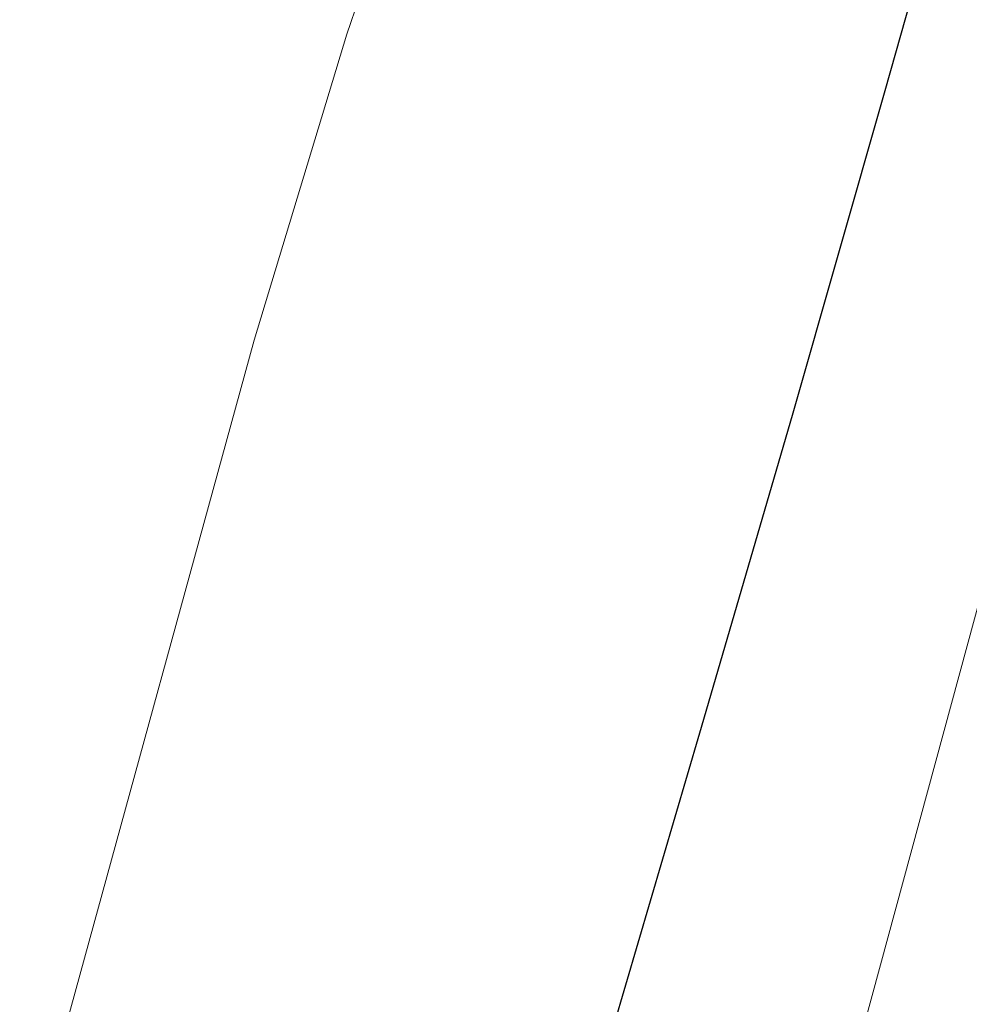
# Model space of a CAD drawing. Extents: x 1620613 to 1693141, y 557269 to 607790.
# Tile 246 of 256: x 1620911 to 1620922, y 607513 to 607524. Entities that reach past the tile are written whole.
import ezdxf

# ---------------------------------------------------------------- set-up
doc = ezdxf.new("R2010")
doc.units = 0
doc.header["$LTSCALE"] = 10
doc.header["$MEASUREMENT"] = 0
doc.linetypes.add('DGN Style 3', pattern=[10.28579463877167, 7.346996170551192, -2.938798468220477])
for name, color, linetype, lineweight in [('DR_X_Text', 7, 'Continuous', 0), ('DT_X_Contour_Major', 132, 'DGN Style 3', 30), ('DT_X_Contour_Minor', 136, 'DGN Style 3', 0), ('XS_X_Ground_Line', 92, 'DGN Style 3', 13)]:
    doc.layers.add(name, color=color, linetype=linetype, lineweight=lineweight)
doc.styles.get("Standard").update_dxf_attribs({"font": 'arial.ttf'})
doc.styles.add('Style-Arial', font='arial.ttf')
doc.dimstyles.get("Standard").update_dxf_attribs({"dimtxt": 0.18, "dimasz": 0.18, "dimexe": 0.18, "dimexo": 0.0625, "dimgap": 0.09, "dimtad": 0, "dimtih": 1, "dimtoh": 1, "dimdec": 4, "dimzin": 0, "dimdsep": 46, "dimtxsty": 'Standard', "dimcen": 0.09, "dimadec": 0, "dimazin": 0, "dimtfac": 1, "dimtdec": 4, "dimtofl": 0, "dimtmove": 0, "dimatfit": 3, "dimfxl": 1, "dimtolj": 1, "dimtzin": 0, "dimarcsym": 0})

# ---------------------------------------------------------------- blocks, each defined once
blk = doc.blocks.new('*U1004')
at = {"layer": 'DT_X_Contour_Major', "elevation": 3.400041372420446, "flags": 128}
blk.add_lwpolyline([(-244.1590263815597, -27.22526824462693), (-245.9582130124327, -31.53047772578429), (-246.3161540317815, -32.38748241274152), (-246.6188971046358, -33.11340669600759), (-246.8664422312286, -33.70825057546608), (-247.0587894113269, -34.172014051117), (-247.8276143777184, -36.03038932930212), (-248.8338658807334, -38.35807953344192), (-249.0797851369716, -38.97471545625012), (-249.3862922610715, -39.82704170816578), (-249.753387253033, -40.91505828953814), (-250.1810701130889, -42.23876520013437), (-252.3182951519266, -48.96600821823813), (-254.6054744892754, -56.26317921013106), (-254.9177434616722, -57.68377750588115), (-254.8743306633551, -58.81821339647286), (-254.4752360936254, -59.66648688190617), (-253.720459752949, -60.2285979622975), (-251.2334804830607, -61.34601096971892), (-250.3786960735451, -61.73542086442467), (-249.6795772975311, -62.06559079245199), (-249.1361241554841, -62.3365207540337), (-248.7483366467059, -62.54821074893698), (-247.9217908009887, -63.03373078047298), (-247.6191146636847, -63.20065513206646), (-247.3309956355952, -63.33728816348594), (-247.05743371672, -63.44362987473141), (-246.7984289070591, -63.51968026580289), (-245.6237063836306, -63.80390234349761), (-235.3623574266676, -59.70334397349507), (-233.3790248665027, -58.91168992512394), (-231.8267481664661, -58.29410993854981), (-230.7055273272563, -57.85060401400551), (-230.0153623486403, -57.5811721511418), (-228.7496635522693, -57.09478593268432), (-228.3102899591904, -56.92563881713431), (-227.9414432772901, -56.78298713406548), (-227.6431235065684, -56.66683088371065), (-227.4153306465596, -56.57717006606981), (-226.9019189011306, -56.37340179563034), (-226.6787531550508, -56.2856658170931), (-226.3943147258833, -56.1752840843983), (-226.0486036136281, -56.04225659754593), (-225.6416198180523, -55.88658335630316), (-224.4746327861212, -55.441260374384), (-223.7302941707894, -55.14333622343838), (-222.3725185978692, -54.58355600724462), (-220.4013060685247, -53.76191972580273), (-217.8166565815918, -52.67842737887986), (-204.0789312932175, -46.90836498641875), (-203.7526982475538, -46.7713419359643), (-203.6283501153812, -46.71902253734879), (-203.4999805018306, -46.6648316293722), (-203.3675894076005, -46.60876921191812), (-203.2311768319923, -46.55083528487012), (-202.8620479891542, -46.3938494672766), (-202.3760832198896, -46.19854980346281), (-201.1950355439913, -45.73039017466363), (-199.3189049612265, -44.98937058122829), (-196.747691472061, -43.97549102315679), (-188.9643449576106, -40.90799891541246), (-186.3492845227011, -39.87446542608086), (-184.3416131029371, -39.07448403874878), (-182.9413306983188, -38.50805475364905), (-182.1484373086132, -38.17517757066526), (-180.8439069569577, -37.59890788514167), (-180.1253951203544, -37.23597068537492), (-178.9482573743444, -36.57936135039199), (-177.3124937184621, -35.62907987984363), (-175.2181041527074, -34.38512627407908), (-169.0215640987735, -30.67635381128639), (-166.9159204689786, -29.41391421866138), (-165.2463946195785, -28.40817478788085), (-164.0129865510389, -27.65913551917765), (-163.2156962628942, -27.16679641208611), (-161.6710792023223, -26.19615900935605), (-161.1568342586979, -25.873664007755), (-160.7725622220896, -25.634157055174), (-160.5182630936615, -25.47763815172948), (-160.3939368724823, -25.40410729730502), (-160.2356974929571, -25.31867575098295), (-160.1799956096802, -25.28837645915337), (-160.1315694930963, -25.2615522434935), (-160.090419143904, -25.23820310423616), (-160.0565445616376, -25.21832904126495), (-159.97591336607, -25.16996497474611), (-159.8818810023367, -25.11758790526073), (-159.6602573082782, -24.9967297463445), (-159.3110422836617, -24.80739049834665), (-158.8342359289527, -24.54957016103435), (-157.3926305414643, -23.7707411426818), (-156.5871451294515, -23.30127169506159), (-155.2518929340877, -22.4769851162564), (-153.3868739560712, -21.29788140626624), (-150.992088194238, -19.76396056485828), (-143.8996371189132, -15.20041547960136), (-141.5510294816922, -13.6892345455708), (-139.8245448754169, -12.57835055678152), (-138.7201833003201, -11.86776351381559), (-138.2379447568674, -11.55747341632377), (-137.7814726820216, -11.26376241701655), (-137.5833660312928, -11.13851753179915), (-137.3314001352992, -10.98306612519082), (-137.0255749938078, -10.79740819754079), (-136.6658906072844, -10.58154374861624), (-135.6349199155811, -9.96562985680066), (-135.0410585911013, -9.613441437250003), (-134.0327026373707, -9.018811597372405), (-132.609852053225, -8.181740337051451), (-130.7725068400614, -7.102227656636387), (-125.3202600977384, -3.900271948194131), (-123.5274441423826, -2.845920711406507), (-122.2381813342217, -2.084333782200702), (-121.4524716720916, -1.615511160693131), (-121.1703151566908, -1.43945284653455), (-121.0893019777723, -1.360316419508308), (-121.0603139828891, -1.330682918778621), (-121.0341098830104, -1.301134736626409), (-121.0106896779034, -1.271671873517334), (-120.9900533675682, -1.242294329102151), (-120.9387350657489, -1.164067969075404), (-120.8345032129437, -1.07860762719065), (-120.5602963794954, -0.8808963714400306), (-120.1161145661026, -0.5709342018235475), (-119.5019577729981, -0.1487211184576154), (-117.6375730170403, 1.126848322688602), (-117.0039974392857, 1.540982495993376), (-116.501559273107, 1.8267079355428), (-116.130258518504, 1.984024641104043), (-115.8900951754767, 2.012932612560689), (-115.0753202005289, 1.848216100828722), (-114.8765951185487, 1.579952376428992), (-114.8303824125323, 1.515370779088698), (-114.7769121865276, 1.436596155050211), (-114.7161844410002, 1.343628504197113), (-114.6481991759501, 1.236467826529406), (-114.4572284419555, 0.9317819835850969), (-114.3829532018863, 0.8376593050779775), (-114.3033555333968, 0.78380565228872), (-114.2184354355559, 0.7702210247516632), (-114.1281929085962, 0.7969054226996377), (-113.8804495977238, 0.9217558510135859), (-113.7693621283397, 0.9776275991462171), (-113.6219072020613, 1.0516050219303), (-113.4380848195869, 1.143688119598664), (-113.2178949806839, 1.25387689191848), (-112.5822321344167, 1.571854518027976), (-112.3691668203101, 1.676750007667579), (-112.2067180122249, 1.752953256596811), (-112.0948857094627, 1.800464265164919), (-112.0336699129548, 1.819283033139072), (-111.9379164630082, 1.831210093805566), (-111.8761730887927, 1.84954263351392), (-111.7627580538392, 1.895594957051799), (-111.597671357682, 1.969367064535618), (-111.3809130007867, 2.070858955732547), (-110.73399516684, 2.378463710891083), (-110.523190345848, 2.4765933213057), (-110.3759642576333, 2.540278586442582), (-110.2923169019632, 2.569519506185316), (-110.2722482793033, 2.564316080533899), (-110.3035035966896, 2.504514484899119), (-110.2847789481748, 2.498041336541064), (-110.2051635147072, 2.523473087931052), (-110.0646572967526, 2.580809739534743), (-109.8632602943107, 2.670051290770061), (-109.2450139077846, 2.950568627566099), (-108.9819837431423, 3.070520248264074), (-108.6565780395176, 3.219987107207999), (-108.2687967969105, 3.398969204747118), (-107.8186400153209, 3.607466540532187), (-106.5350545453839, 4.202813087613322), (-106.0900125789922, 4.409555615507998), (-105.7175757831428, 4.583273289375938), (-105.4177441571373, 4.723966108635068), (-105.1905177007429, 4.831634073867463), (-104.68138737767, 5.074715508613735), (-104.4100843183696, 5.201285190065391), (-103.9780228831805, 5.398683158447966), (-103.3852030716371, 5.666909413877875), (-102.6316248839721, 6.005963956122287), (-100.4077385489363, 7.004547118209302), (-99.62688119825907, 7.355245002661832), (-98.95222389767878, 7.658401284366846), (-98.38376664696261, 7.91401596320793), (-97.92150944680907, 8.12208903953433), (-96.83042364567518, 8.613561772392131), (-96.42078474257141, 8.79827238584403), (-96.01018238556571, 8.983799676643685), (-95.5986165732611, 9.170143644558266), (-95.18608730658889, 9.357304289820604), (-94.08472465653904, 9.857488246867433), (-93.39744857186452, 10.16794119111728), (-92.16164230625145, 10.72416205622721), (-90.37730585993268, 11.52615084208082), (-88.04443923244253, 12.57390754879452), (-81.09208798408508, 15.69561599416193), (-78.73961042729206, 16.75160535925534), (-76.89644119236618, 17.57829212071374), (-75.56258027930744, 18.17567627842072), (-74.73802768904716, 18.5437578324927), (-73.2182985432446, 19.2195718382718), (-72.40313108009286, 19.58344266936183), (-71.0974255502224, 20.16819465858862), (-69.30118195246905, 20.97382780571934), (-67.01440028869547, 22.00034211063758), (-60.26226509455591, 25.03222180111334), (-57.98118495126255, 26.0552568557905), (-56.20204591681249, 26.85045225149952), (-54.92484799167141, 27.41780798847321), (-54.14959117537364, 27.75732406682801), (-52.751494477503, 28.35891406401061), (-52.24375127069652, 28.57733037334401), (-51.76909417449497, 28.78138680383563), (-51.32752318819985, 28.97108335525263), (-50.91903831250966, 29.14642002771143), (-49.87386012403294, 29.59483798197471), (-49.46658876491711, 29.77317639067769), (-49.02865832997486, 29.97187815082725), (-48.56006881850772, 30.19094326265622), (-48.06082023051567, 30.43037172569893), (-46.68861189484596, 31.09599876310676), (-46.23529187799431, 31.3161497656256), (-45.90448807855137, 31.47738249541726), (-45.69620049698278, 31.57969695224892), (-45.61042913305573, 31.62309313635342), (-45.5450604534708, 31.6602585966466), (-45.492963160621, 31.68481529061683), (-45.38569779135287, 31.73061127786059), (-45.22326434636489, 31.79764655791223), (-45.00566282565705, 31.88592113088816), (-44.35183466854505, 32.14963904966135), (-44.11952607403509, 32.24228838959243), (-43.91297140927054, 32.32244796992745), (-43.73217067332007, 32.39011779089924), (-43.57712386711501, 32.44529785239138), (-43.19800428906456, 32.57579167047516), (-43.07670890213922, 32.62026508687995), (-42.99716242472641, 32.65581497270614), (-42.95936485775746, 32.68244132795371), (-42.96331620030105, 32.70014415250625), (-43.07916992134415, 32.7619357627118), (-43.45694219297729, 33.57664785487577), (-43.5294094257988, 33.73257840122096), (-43.58490872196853, 33.85120771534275), (-43.62344008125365, 33.93253579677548), (-43.64500350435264, 33.97656264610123), (-43.70604095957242, 34.09498506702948), (-43.73673183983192, 34.20573578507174), (-43.74516710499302, 34.22525528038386), (-43.7573196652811, 34.23634917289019), (-43.77318952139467, 34.23901746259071), (-43.79277667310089, 34.23326014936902), (-43.84996547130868, 34.2066731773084), (-43.87138412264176, 34.19712131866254), (-43.89274847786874, 34.18840597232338), (-43.91405853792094, 34.1805271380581), (-43.93531430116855, 34.17348481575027), (-44.03438117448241, 34.14257250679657), (-45.18047755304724, 35.95899565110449), (-45.40643188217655, 36.30312513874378), (-45.59311070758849, 36.55704653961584), (-45.74051402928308, 36.72075985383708), (-45.8486418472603, 36.79426508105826), (-46.084615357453, 36.87000157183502), (-46.11991900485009, 37.02740357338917), (-46.04884981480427, 37.44280721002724), (-45.87140778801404, 38.11621248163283), (-45.58759292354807, 39.04761938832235), (-44.01492026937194, 43.99618876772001), (-43.65202071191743, 44.78028851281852), (-43.51475034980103, 44.97700173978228), (-43.25846764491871, 45.23109867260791), (-42.88317259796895, 45.54257931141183), (-42.38886520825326, 45.91144365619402), (-39.80440192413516, 47.76670591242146), (-39.63361441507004, 48.52383685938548), (-39.89284177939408, 49.04233636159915), (-40.74371851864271, 50.27335017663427), (-42.18624463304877, 52.21687830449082), (-44.22042012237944, 54.87292074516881), (-50.43375392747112, 62.90571967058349), (-53.29829177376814, 66.43294601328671), (-57.23190495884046, 70.99002584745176), (-62.23459348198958, 76.57695917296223), (-68.30635734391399, 83.19374598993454), (-85.92316142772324, 102.2116488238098), (-91.77268511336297, 108.5314606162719), (-96.10865310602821, 113.227468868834), (-98.93106540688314, 116.2996735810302), (-100.2399220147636, 117.7480747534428), (-101.7121320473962, 119.4454064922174), (-102.2558617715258, 119.9739047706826), (-102.7828934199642, 120.2864008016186), (-103.2932269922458, 120.3828945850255), (-103.7868624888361, 120.2633861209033), (-105.0809597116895, 119.6566938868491), (-105.5399765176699, 119.5053821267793), (-105.9464540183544, 119.5064660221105), (-106.3003922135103, 119.6599455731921), (-106.6017911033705, 119.9658207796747), (-107.3354690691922, 120.9846822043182), (-107.7264093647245, 121.3892293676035), (-108.3489717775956, 121.8387247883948), (-109.203156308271, 122.3331684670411), (-110.2889629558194, 122.8725604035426), (-113.4932768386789, 124.3708699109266), (-114.5881001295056, 124.8468455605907), (-115.4693345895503, 125.1510403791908), (-116.1369802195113, 125.2834543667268), (-116.5910370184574, 125.2440875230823), (-117.5170700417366, 124.9100681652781), (-117.7476291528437, 124.9816660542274), (-117.7447817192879, 125.4469742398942), (-117.5085277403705, 126.305992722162), (-117.0388672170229, 127.558721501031), (-115.4752304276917, 131.4242786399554), (-114.831011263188, 133.1393941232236), (-114.0710813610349, 135.3855727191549), (-113.1954407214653, 138.1628144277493), (-112.2040893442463, 141.4711192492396), (-109.4062046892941, 151.0013495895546), (-108.3545405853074, 154.615217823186), (-107.2979617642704, 158.3091497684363), (-106.2364682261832, 162.0831454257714), (-105.1700599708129, 165.9372047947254), (-102.3197516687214, 176.3214480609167), (-101.3607452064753, 179.7893665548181), (-100.6214570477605, 182.4049395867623), (-100.1018871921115, 184.1681671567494), (-99.80203563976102, 185.0790492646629), (-99.29538923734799, 186.3716076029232), (-98.9992753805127, 186.5180118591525), (-98.49091861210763, 185.9878058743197), (-97.77031893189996, 184.7809896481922), (-96.83747633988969, 182.8975631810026), (-91.9889774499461, 172.5294824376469)], dxfattribs=at)
at = {"layer": 'DT_X_Contour_Minor', "transparency": 33554559, "elevation": 3.800041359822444, "flags": 128}
blk.add_lwpolyline([(-237.0290589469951, -23.35326266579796), (-238.5549064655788, -27.00440873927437), (-238.8922187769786, -27.81279581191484), (-239.2502210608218, -28.67318014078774), (-239.62891331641, -29.5855617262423), (-240.028295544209, -30.54994056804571), (-241.9403558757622, -35.17170209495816), (-244.4428937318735, -40.9606453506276), (-244.938988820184, -42.13064725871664), (-245.3547578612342, -43.15967730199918), (-245.6902008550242, -44.04773548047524), (-245.9453178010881, -44.79482179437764), (-246.9484361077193, -47.95229024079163), (-248.0219362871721, -51.37725751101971), (-248.1685014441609, -52.04402312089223), (-248.1481254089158, -52.57647683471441), (-247.9608081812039, -52.97461865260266), (-247.6065497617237, -53.23844857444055), (-246.4392723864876, -53.76291250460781), (-245.9501336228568, -53.99734146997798), (-245.358175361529, -54.30728041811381), (-244.6633976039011, -54.69272934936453), (-243.8658003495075, -55.15368826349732), (-241.6017816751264, -56.48359201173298), (-240.7727115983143, -56.94081994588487), (-239.9835153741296, -57.3150759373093), (-239.2341930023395, -57.60635998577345), (-238.5247444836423, -57.81467209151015), (-235.307023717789, -58.59319405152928), (-231.5126687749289, -57.07692421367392), (-230.779288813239, -56.78419306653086), (-230.2053010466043, -56.55582955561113), (-229.7907054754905, -56.39183368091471), (-229.5355020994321, -56.29220544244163), (-229.0674826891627, -56.11235365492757), (-228.8872480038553, -56.04275637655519), (-228.697558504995, -55.96885338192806), (-228.4984141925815, -55.89064467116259), (-228.2898150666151, -55.80813024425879), (-227.7209443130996, -55.58235081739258), (-227.5113433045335, -55.49951291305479), (-227.3091933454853, -55.420333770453), (-227.1144944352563, -55.3448133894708), (-226.9272465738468, -55.27295176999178), (-226.4378536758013, -55.08619913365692), (-226.0907619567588, -54.94658390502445), (-225.4165314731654, -54.66780269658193), (-224.415162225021, -54.24985550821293), (-223.0866542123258, -53.69274233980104), (-216.1236263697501, -50.76816026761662), (-209.5494470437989, -47.68090482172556), (-208.3086679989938, -47.07421699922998), (-207.4038362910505, -46.57726300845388), (-206.8349519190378, -46.1900428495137), (-206.6020148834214, -45.91255652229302), (-206.4287792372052, -45.31890475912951), (-206.3619576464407, -45.11812596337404), (-206.2914196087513, -44.96102839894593), (-206.2171651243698, -44.84761206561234), (-206.1391941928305, -44.77787696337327), (-205.9263164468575, -44.65015833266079), (-205.8095011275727, -44.58519506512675), (-205.6187134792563, -44.48609423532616), (-205.3539535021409, -44.3528558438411), (-205.0152211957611, -44.1854798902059), (-204.0133052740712, -43.69362726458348), (-203.5989538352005, -43.50171226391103), (-203.1073364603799, -43.29485673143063), (-202.5384531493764, -43.07306066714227), (-201.8923039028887, -42.83632407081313), (-200.0662179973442, -42.18510577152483), (-199.1993863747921, -41.9028550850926), (-197.9684559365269, -41.54451675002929), (-196.3734266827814, -41.11009076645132), (-194.4142986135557, -40.5995771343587), (-184.4221370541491, -38.03964233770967), (-182.3985036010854, -37.24210883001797), (-182.0121573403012, -37.08951663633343), (-181.7203900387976, -36.97354013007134), (-181.523201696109, -36.89417931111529), (-181.4205923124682, -36.85143417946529), (-181.2730725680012, -36.7862680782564), (-180.8603943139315, -36.54685943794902), (-179.7329993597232, -35.87750809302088), (-177.8908877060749, -34.77821404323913), (-175.3340593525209, -33.2489772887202), (-167.5628948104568, -28.59775567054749), (-164.9856665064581, -27.05440886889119), (-163.0823550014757, -25.91278467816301), (-161.8529602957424, -25.17288309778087), (-161.2974823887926, -24.83470412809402), (-160.7147637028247, -24.46852368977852), (-160.5207608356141, -24.34685996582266), (-160.3757912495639, -24.25650412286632), (-160.2798549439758, -24.19745616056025), (-160.2329519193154, -24.1697160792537), (-160.1732548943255, -24.13748637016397), (-160.1491644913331, -24.12421042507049), (-160.1216660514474, -24.10855487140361), (-160.0907595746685, -24.09051970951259), (-160.0564450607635, -24.07010493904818), (-159.9603956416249, -24.01249274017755), (-159.9032307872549, -23.97973202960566), (-159.8037732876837, -23.92465904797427), (-159.6620231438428, -23.84727379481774), (-159.4779803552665, -23.74757627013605), (-158.9308093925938, -23.4519665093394), (-158.3816152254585, -23.11712071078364), (-157.1444109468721, -22.33429063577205), (-155.2191965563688, -21.10347628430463), (-152.6059720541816, -19.42467765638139), (-144.7200265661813, -14.35056894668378), (-142.1086596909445, -12.67031901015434), (-140.1890181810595, -11.43515073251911), (-138.9611020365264, -10.64506411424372), (-138.4249112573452, -10.30005915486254), (-137.917369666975, -9.973488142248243), (-137.7284670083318, -9.852970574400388), (-137.5424152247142, -9.736346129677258), (-137.3592143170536, -9.623614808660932), (-137.1788642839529, -9.514776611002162), (-136.7017320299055, -9.229732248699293), (-136.4070059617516, -9.055060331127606), (-135.8806769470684, -8.7448278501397), (-135.1227449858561, -8.299034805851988), (-134.1332100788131, -7.717681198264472), (-128.9749736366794, -4.688389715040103), (-125.9733341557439, -2.332137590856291), (-125.357670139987, -1.841419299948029), (-124.7970950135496, -1.379086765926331), (-124.2916087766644, -0.9451399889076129), (-123.8412114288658, -0.5395789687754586), (-122.7136036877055, 0.5040694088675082), (-122.2701480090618, 0.8508877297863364), (-121.7854867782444, 1.108606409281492), (-121.2596199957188, 1.277225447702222), (-120.692547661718, 1.356744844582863), (-117.9500638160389, 1.51993620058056), (-116.9928063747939, 2.174869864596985), (-116.8040184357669, 2.295789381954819), (-116.6479078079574, 2.37786207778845), (-116.5244744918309, 2.421087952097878), (-116.4337184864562, 2.425467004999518), (-116.2352722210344, 2.385348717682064), (-116.1465697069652, 2.369347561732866), (-116.0292968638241, 2.351432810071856), (-115.8834536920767, 2.331604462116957), (-115.709040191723, 2.309862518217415), (-115.2058437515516, 2.249332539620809), (-115.0343438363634, 2.231790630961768), (-114.8972414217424, 2.224562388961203), (-114.7945365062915, 2.227647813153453), (-114.7262290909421, 2.241046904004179), (-114.4877219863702, 2.327641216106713), (-114.8436684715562, 2.055140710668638), (-114.9071469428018, 1.999644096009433), (-114.9450338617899, 1.949940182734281), (-114.9573292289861, 1.906028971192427), (-114.9440330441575, 1.867910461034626), (-114.8744544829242, 1.773984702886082), (-114.8407406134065, 1.725801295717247), (-114.7917829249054, 1.65169539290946), (-114.7275814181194, 1.551666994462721), (-114.6481360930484, 1.425716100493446), (-114.4159568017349, 1.055283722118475), (-114.334054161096, 0.936617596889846), (-114.2624807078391, 0.8584435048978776), (-114.2012364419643, 0.8207614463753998), (-114.1503213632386, 0.8235714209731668), (-114.0283200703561, 0.8850540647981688), (-113.9552206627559, 0.9217695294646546), (-113.8274234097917, 0.9858039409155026), (-113.6449283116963, 1.077157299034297), (-113.4077353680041, 1.195829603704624), (-112.7022903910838, 1.548714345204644), (-112.4658350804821, 1.665125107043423), (-112.2855528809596, 1.749693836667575), (-112.161443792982, 1.802420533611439), (-112.0935078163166, 1.823305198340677), (-111.9872426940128, 1.836541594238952), (-111.91872122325, 1.856886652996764), (-111.7928556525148, 1.907994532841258), (-111.6096459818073, 1.989865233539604), (-111.3690922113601, 2.102498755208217), (-110.651156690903, 2.443871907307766), (-110.4172100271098, 2.552774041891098), (-110.2538216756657, 2.623450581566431), (-110.1609916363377, 2.65590152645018), (-110.1387199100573, 2.650126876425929), (-110.1734063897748, 2.583760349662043), (-110.1609594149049, 2.572795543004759), (-110.0976036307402, 2.589676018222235), (-109.9833390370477, 2.634401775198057), (-109.8181656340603, 2.70697281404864), (-109.3098248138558, 2.937622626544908), (-109.0779643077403, 3.043480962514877), (-108.7636384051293, 3.188068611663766), (-108.3668471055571, 3.371385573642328), (-107.8875904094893, 3.593431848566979), (-106.4996186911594, 4.237194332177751), (-106.0246013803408, 4.4577815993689), (-105.6405282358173, 4.636721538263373), (-105.3473992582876, 4.77401414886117), (-105.145214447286, 4.86965943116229), (-104.7273138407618, 5.069183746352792), (-104.4789089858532, 5.184620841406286), (-104.0471198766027, 5.381288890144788), (-103.4319465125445, 5.659187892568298), (-102.6333888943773, 6.018317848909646), (-100.2593895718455, 7.084305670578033), (-99.43848517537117, 7.452972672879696), (-98.7562714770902, 7.759482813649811), (-98.21274847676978, 8.003836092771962), (-97.80791617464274, 8.18603251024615), (-96.91328430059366, 8.589013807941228), (-96.5774023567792, 8.740466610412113), (-96.240730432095, 8.892589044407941), (-95.90326852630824, 9.045381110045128), (-95.56501663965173, 9.198842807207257), (-94.6619583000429, 9.608966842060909), (-94.02136432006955, 9.898124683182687), (-92.77687613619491, 10.4580051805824), (-90.92849374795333, 11.28860833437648), (-88.47621715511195, 12.38993414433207), (-81.13162063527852, 15.6877665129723), (-78.66345176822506, 16.79575922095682), (-76.76739255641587, 17.64636306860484), (-75.44344300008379, 18.23957805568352), (-74.69160309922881, 18.5754041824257), (-73.44950957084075, 19.12775537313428), (-72.70496207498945, 19.46031065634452), (-71.4028897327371, 20.04371311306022), (-69.54329254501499, 20.87796274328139), (-67.12617051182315, 21.9630595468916), (-59.93714529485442, 25.19111392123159), (-57.52486092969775, 26.27329060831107), (-55.67977674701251, 27.09877988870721), (-54.40189274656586, 27.66758176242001), (-53.69120892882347, 27.97969622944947), (-52.55231899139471, 28.46975159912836), (-52.1387112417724, 28.64767358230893), (-51.75205544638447, 28.8138980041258), (-51.39235160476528, 28.96842486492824), (-51.05959971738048, 29.11125416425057), (-50.20819729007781, 29.47653554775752), (-49.85561786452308, 29.63190746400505), (-49.4364314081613, 29.82406217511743), (-48.95063792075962, 30.05299968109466), (-48.39823740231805, 30.31871998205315), (-46.83635997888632, 31.07635117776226), (-46.32038125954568, 31.32693184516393), (-45.94385316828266, 31.51045045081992), (-45.70677570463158, 31.62690699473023), (-45.60914886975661, 31.67630147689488), (-45.53474481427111, 31.7186040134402), (-45.47544654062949, 31.74655497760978), (-45.35335476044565, 31.79868096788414), (-45.16846947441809, 31.87498198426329), (-44.92079068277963, 31.97545802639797), (-44.17658922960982, 32.27562750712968), (-43.92190049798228, 32.37773392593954), (-43.71598539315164, 32.45892607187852), (-43.55884391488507, 32.51920394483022), (-43.45047606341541, 32.55856754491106), (-43.22652662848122, 32.63565144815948), (-43.15487632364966, 32.66192230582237), (-43.1078874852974, 32.68292195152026), (-43.0855601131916, 32.69865038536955), (-43.08789420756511, 32.70910760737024), (-43.15633007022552, 32.74560848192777), (-43.37948363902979, 33.22686643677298), (-43.42761780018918, 33.3293114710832), (-43.47638303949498, 33.43039316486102), (-43.52577935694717, 33.53011151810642), (-43.57580675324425, 33.62846653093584), (-43.81074045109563, 34.08427546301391), (-43.82819965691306, 34.14727852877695), (-43.84890356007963, 34.15098828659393), (-43.90353275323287, 34.13511624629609), (-43.99208723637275, 34.09966240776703), (-44.11456700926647, 34.0446267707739), (-44.48641345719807, 33.8717560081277), (-44.62567935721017, 33.80964900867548), (-44.76459222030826, 33.75298108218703), (-44.90315204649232, 33.70175222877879), (-45.04135883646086, 33.65596244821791), (-45.68550010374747, 33.45496797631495), (-46.46613217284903, 34.69217471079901), (-46.6325003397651, 34.93056992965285), (-46.79704823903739, 35.11552412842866), (-46.95977587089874, 35.24703730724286), (-47.1206832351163, 35.32510946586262), (-47.54734251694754, 35.46204719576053), (-47.63748762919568, 35.66384557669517), (-47.5879285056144, 36.16653742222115), (-47.39866514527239, 36.97012273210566), (-47.06969754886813, 38.07460150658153), (-46.00617831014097, 41.42106952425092), (-45.66439166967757, 42.5203101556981), (-45.43667117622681, 43.30818103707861), (-45.32301683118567, 43.78468216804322), (-45.32342863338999, 43.94981354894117), (-45.47661497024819, 43.97500423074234), (-45.71374529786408, 44.08597911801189), (-46.31024652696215, 44.40001076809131), (-47.26611865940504, 44.917099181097), (-48.58136169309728, 45.63724435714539), (-52.56783765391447, 47.82837384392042), (-53.89952972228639, 48.58818321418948), (-54.90474895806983, 49.22426420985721), (-55.58349536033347, 49.73661683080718), (-55.9357689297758, 50.12524107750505), (-56.43986800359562, 50.99660123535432), (-57.50331330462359, 52.20141670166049), (-60.31557490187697, 55.16234298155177), (-64.8766527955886, 59.87938007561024), (-71.18654698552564, 66.35252798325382), (-90.34468655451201, 85.9557368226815), (-96.65819440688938, 92.41744974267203), (-101.2301132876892, 97.10018187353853), (-104.0604431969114, 100.0039332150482), (-105.1491841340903, 101.1287037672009), (-105.7303746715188, 101.7561175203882), (-105.9233557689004, 101.9646139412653), (-106.0664061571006, 102.1195428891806), (-106.1595258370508, 102.2209043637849), (-106.2027148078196, 102.2686983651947), (-106.2513111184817, 102.3247257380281), (-106.3689987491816, 102.5382633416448), (-106.6856144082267, 103.1368556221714), (-107.2011580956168, 104.1205025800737), (-107.9156298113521, 105.4892042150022), (-110.0861250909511, 109.6524814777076), (-110.9818161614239, 111.1043585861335), (-112.0410179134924, 112.3375319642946), (-113.2637303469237, 113.3520016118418), (-114.6499534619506, 114.1477675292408), (-118.5645626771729, 115.9782050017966), (-119.9481205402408, 116.5430804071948), (-121.1628372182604, 116.864878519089), (-122.2087127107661, 116.9435993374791), (-123.0857470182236, 116.7792428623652), (-125.1993835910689, 116.0168558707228), (-125.8361396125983, 115.9070691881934), (-126.1611802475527, 116.1494993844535), (-126.174505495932, 116.7441464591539), (-125.876115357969, 117.6910104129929), (-124.6647878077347, 120.6856034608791), (-124.1657202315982, 122.0142794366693), (-123.5770131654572, 123.7543625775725), (-122.8986666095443, 125.9058528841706), (-122.1306805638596, 128.4687503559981), (-119.9631984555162, 135.8516865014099), (-119.1484889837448, 138.6512996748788), (-118.3299721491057, 141.5129370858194), (-117.5076479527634, 144.4365987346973), (-116.6815163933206, 147.4222846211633), (-114.4734224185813, 155.4668126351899), (-113.4187002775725, 158.9488087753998), (-111.9106043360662, 163.3614011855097), (-109.949134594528, 168.7045898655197), (-107.5342910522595, 174.9783748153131), (-100.4902098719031, 192.9492630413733), (-98.12705909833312, 198.73516619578), (-96.32066766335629, 202.6147094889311), (-95.07103556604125, 204.5878929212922), (-94.37816280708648, 204.6547164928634), (-92.44386172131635, 200.5183868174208)], dxfattribs=at)
blk = doc.blocks.new('TerminatorOpen_0.5')
at = {"color": 0, "linetype": 'ByBlock', "lineweight": -2}
for q in [(-1, 0.25), (-1, 0), (-1, -0.25)]:
    blk.add_line((0, 0), q, dxfattribs=at)

msp = doc.modelspace()

# ---------------------------------------------------------------- linework, layer by layer
at = {"layer": 'XS_X_Ground_Line'}
msp.add_polyline3d([(1620937.135000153, 607610.919610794, 1054.0878), (1620935.315000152, 607584.4272107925, 1054.665499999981), (1620928.858000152, 607551.1930107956, 1053.969), (1620925.198000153, 607530.2345107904, 1053.8388), (1620918.419000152, 607505.2708107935, 1053.802799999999), (1620916.534000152, 607497.1757107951, 1053.688099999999), (1620919.823000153, 607452.0320107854, 1054.560400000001)], dxfattribs=at)

# ---------------------------------------------------------------- block references
at = {"layer": 'DT_X_Contour_Minor', "transparency": 33554559}
msp.add_blockref('*U1004', (1621028.060791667, 607365.3311666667, 1050.599958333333), dxfattribs=at)

# ---------------------------------------------------------------- leaders
at = {"layer": 'DR_X_Text', "annotation_type": 0, "has_hookline": 1, "hookline_direction": 1}
msp.add_leader([(1620955.58500014, 607513.605010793, 1053.333), (1620903.30416824, 607562.3593256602, 1053.333), (1620901.90416824, 607562.3593256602, 1053.333)], dimstyle='Standard', override={"dimscale": 10, "dimtxt": 0.14, "dimasz": 0.14, "dimgap": 0.07000000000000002, "dimtad": 0, "dimtxsty": 'Style-Arial', "dimldrblk": 'TerminatorOpen_0.5'}, dxfattribs=at)

doc.saveas('drawing.dxf')
